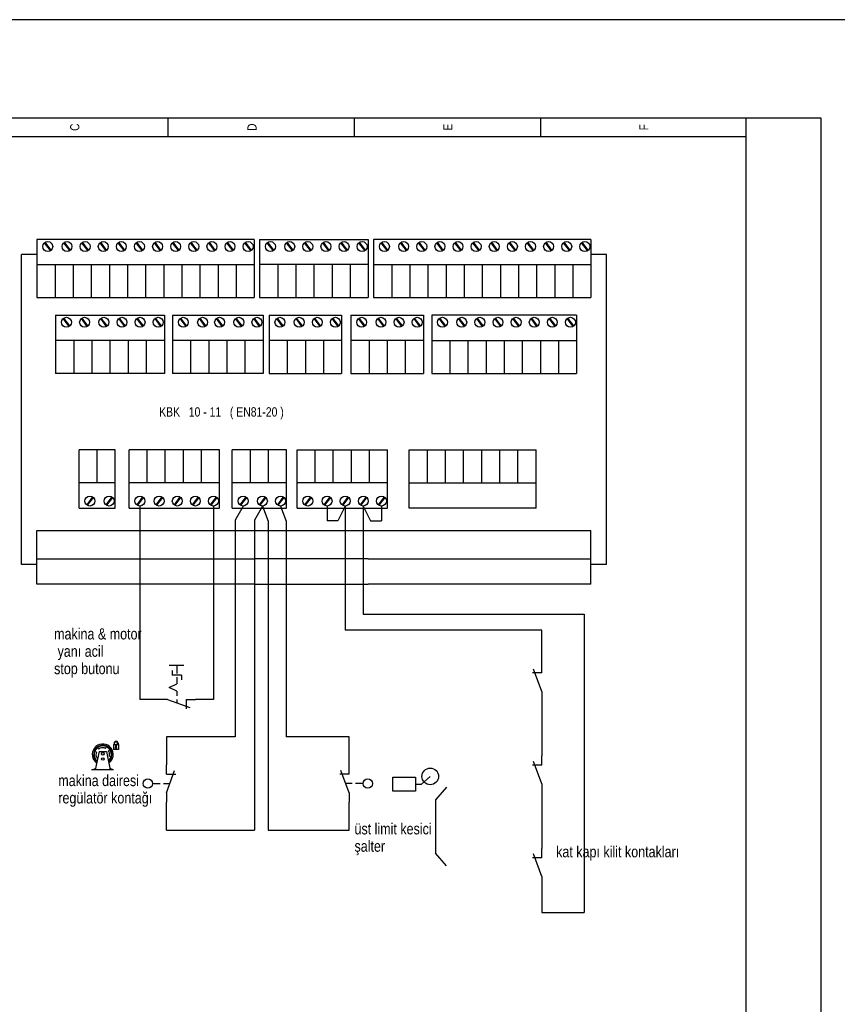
# Model space of a CAD drawing. Header units: centimetres. Extents: x 0 to 12476, y -30 to 2970.
# Tile 24 of 26: x 10666 to 11080, y 2471 to 2970. Entities that reach past the tile are written whole.
import ezdxf
from ezdxf.enums import TextEntityAlignment as Align

# ---------------------------------------------------------------- set-up
doc = ezdxf.new("R2010")
doc.units = ezdxf.units.CM
for name, color, linetype in [('ASN-CERCEVE', 7, 'CONTINUOUS'), ('ASN-ELEKTRIK', 3, 'CONTINUOUS'), ('ASN-ELEKTRIK-YAZI', 4, 'CONTINUOUS')]:
    doc.layers.add(name, color=color, linetype=linetype)
doc.styles.get("Standard").update_dxf_attribs({"font": 'arial.ttf', "width": 0.8})

msp = doc.modelspace()

# ---------------------------------------------------------------- linework, layer by layer
at = {"layer": 'ASN-CERCEVE'}
for points in [[(0, 0), (12475.76, 0), (12475.76, 2970), (0, 2970)], [(100, 0), (12450.76, 0), (12450.76, 2970), (100, 2970)]]:
    msp.add_lwpolyline(points, close=True, dxfattribs=at)
at = {"layer": 'ASN-ELEKTRIK'}
for p, q in [((10404.96, 2920.2), (11071.71, 2920.2)), ((10740.7, 2920.2), (10740.7, 2910.74)), ((10835.28, 2910.74), (10835.28, 2920.2)), ((10929.85, 2910.74), (10929.85, 2920.2)), ((11033.88, 1974.44), (11033.88, 2920.2)), ((11071.71, 2920.2), (11071.71, 1974.44)), ((10404.96, 2910.74), (11033.88, 2910.74)), ((10674.4, 2858.58), (10674.4, 2829.05)), ((10784.57, 2858.58), (10674.4, 2858.58)), ((10681.25, 2852.86), (10678.26, 2856.89)), ((10681.25, 2852.86), (10678.26, 2856.89)), ((10681.56, 2853.1), (10678.59, 2857.12)), ((10681.56, 2853.1), (10678.59, 2857.12)), ((10691.02, 2852.86), (10688.03, 2856.89)), ((10691.02, 2852.86), (10688.03, 2856.89)), ((10691.33, 2853.1), (10688.36, 2857.12)), ((10691.33, 2853.1), (10688.36, 2857.12)), ((10700.2, 2852.86), (10697.22, 2856.89)), ((10700.2, 2852.86), (10697.22, 2856.89)), ((10700.51, 2853.1), (10697.54, 2857.12)), ((10700.51, 2853.1), (10697.54, 2857.12)), ((10709.38, 2852.86), (10706.4, 2856.89)), ((10709.38, 2852.86), (10706.4, 2856.89)), ((10709.69, 2853.1), (10706.72, 2857.12)), ((10709.69, 2853.1), (10706.72, 2857.12)), ((10718.56, 2852.86), (10715.58, 2856.89)), ((10718.56, 2852.86), (10715.58, 2856.89)), ((10718.88, 2853.1), (10715.9, 2857.12)), ((10718.88, 2853.1), (10715.9, 2857.12)), ((10727.74, 2852.86), (10724.76, 2856.89)), ((10727.74, 2852.86), (10724.76, 2856.89)), ((10728.06, 2853.1), (10725.08, 2857.12)), ((10728.06, 2853.1), (10725.08, 2857.12)), ((10736.92, 2852.86), (10733.94, 2856.89)), ((10736.92, 2852.86), (10733.94, 2856.89)), ((10737.24, 2853.1), (10734.26, 2857.12)), ((10737.24, 2853.1), (10734.26, 2857.12)), ((10746.11, 2852.86), (10743.12, 2856.89)), ((10746.11, 2852.86), (10743.12, 2856.89)), ((10746.42, 2853.1), (10743.44, 2857.12)), ((10746.42, 2853.1), (10743.44, 2857.12)), ((10755.29, 2852.86), (10752.3, 2856.89)), ((10755.29, 2852.86), (10752.3, 2856.89)), ((10755.6, 2853.1), (10752.62, 2857.12)), ((10755.6, 2853.1), (10752.62, 2857.12)), ((10764.47, 2852.86), (10761.48, 2856.89)), ((10764.47, 2852.86), (10761.48, 2856.89)), ((10764.78, 2853.1), (10761.8, 2857.12)), ((10764.78, 2853.1), (10761.8, 2857.12)), ((10773.65, 2852.86), (10770.66, 2856.89)), ((10773.65, 2852.86), (10770.66, 2856.89)), ((10773.96, 2853.1), (10770.98, 2857.12)), ((10773.96, 2853.1), (10770.98, 2857.12)), ((10782.83, 2852.86), (10779.84, 2856.89)), ((10782.83, 2852.86), (10779.84, 2856.89)), ((10783.14, 2853.1), (10780.17, 2857.12)), ((10783.14, 2853.1), (10780.17, 2857.12)), ((10784.57, 2858.58), (10784.57, 2829.05)), ((10787.27, 2858.58), (10787.27, 2829.05)), ((10787.27, 2858.58), (10842.36, 2858.58)), ((10794.12, 2852.86), (10791.14, 2856.89)), ((10794.12, 2852.86), (10791.14, 2856.89)), ((10794.43, 2853.1), (10791.46, 2857.12)), ((10794.43, 2853.1), (10791.46, 2857.12)), ((10803.89, 2852.86), (10800.91, 2856.89)), ((10803.89, 2852.86), (10800.91, 2856.89)), ((10804.2, 2853.1), (10801.23, 2857.12)), ((10804.2, 2853.1), (10801.23, 2857.12)), ((10813.07, 2852.86), (10810.09, 2856.89)), ((10813.07, 2852.86), (10810.09, 2856.89)), ((10813.38, 2853.1), (10810.41, 2857.12)), ((10813.38, 2853.1), (10810.41, 2857.12)), ((10822.25, 2852.86), (10819.27, 2856.89)), ((10822.25, 2852.86), (10819.27, 2856.89)), ((10822.57, 2853.1), (10819.59, 2857.12)), ((10822.57, 2853.1), (10819.59, 2857.12)), ((10831.43, 2852.86), (10828.45, 2856.89)), ((10831.43, 2852.86), (10828.45, 2856.89)), ((10831.75, 2853.1), (10828.77, 2857.12)), ((10831.75, 2853.1), (10828.77, 2857.12)), ((10840.61, 2852.86), (10837.63, 2856.89)), ((10840.61, 2852.86), (10837.63, 2856.89)), ((10840.93, 2853.1), (10837.95, 2857.12)), ((10840.93, 2853.1), (10837.95, 2857.12)), ((10842.36, 2858.58), (10842.36, 2829.05)), ((10842.36, 2858.58), (10842.36, 2829.05)), ((10845.06, 2858.58), (10845.06, 2829.05)), ((10955.23, 2858.58), (10845.06, 2858.58)), ((10851.91, 2852.86), (10848.92, 2856.89)), ((10851.91, 2852.86), (10848.92, 2856.89)), ((10852.22, 2853.1), (10849.24, 2857.12)), ((10852.22, 2853.1), (10849.24, 2857.12)), ((10861.68, 2852.86), (10858.69, 2856.89)), ((10861.68, 2852.86), (10858.69, 2856.89)), ((10861.99, 2853.1), (10859.01, 2857.12)), ((10861.99, 2853.1), (10859.01, 2857.12)), ((10870.86, 2852.86), (10867.87, 2856.89)), ((10870.86, 2852.86), (10867.87, 2856.89)), ((10871.17, 2853.1), (10868.19, 2857.12)), ((10871.17, 2853.1), (10868.19, 2857.12)), ((10880.04, 2852.86), (10877.05, 2856.89)), ((10880.04, 2852.86), (10877.05, 2856.89)), ((10880.35, 2853.1), (10877.37, 2857.12)), ((10880.35, 2853.1), (10877.37, 2857.12)), ((10889.22, 2852.86), (10886.23, 2856.89)), ((10889.22, 2852.86), (10886.23, 2856.89)), ((10889.53, 2853.1), (10886.56, 2857.12)), ((10889.53, 2853.1), (10886.56, 2857.12)), ((10898.4, 2852.86), (10895.41, 2856.89)), ((10898.4, 2852.86), (10895.41, 2856.89)), ((10898.71, 2853.1), (10895.74, 2857.12)), ((10898.71, 2853.1), (10895.74, 2857.12)), ((10907.58, 2852.86), (10904.59, 2856.89)), ((10907.58, 2852.86), (10904.59, 2856.89)), ((10907.89, 2853.1), (10904.92, 2857.12)), ((10907.89, 2853.1), (10904.92, 2857.12)), ((10916.76, 2852.86), (10913.78, 2856.89)), ((10916.76, 2852.86), (10913.78, 2856.89)), ((10917.07, 2853.1), (10914.1, 2857.12)), ((10917.07, 2853.1), (10914.1, 2857.12)), ((10925.94, 2852.86), (10922.96, 2856.89)), ((10925.94, 2852.86), (10922.96, 2856.89)), ((10926.25, 2853.1), (10923.28, 2857.12)), ((10926.25, 2853.1), (10923.28, 2857.12)), ((10935.12, 2852.86), (10932.14, 2856.89)), ((10935.12, 2852.86), (10932.14, 2856.89)), ((10935.44, 2853.1), (10932.46, 2857.12)), ((10935.44, 2853.1), (10932.46, 2857.12)), ((10944.3, 2852.86), (10941.32, 2856.89)), ((10944.3, 2852.86), (10941.32, 2856.89)), ((10944.62, 2853.1), (10941.64, 2857.12)), ((10944.62, 2853.1), (10941.64, 2857.12)), ((10953.48, 2852.86), (10950.5, 2856.89)), ((10953.48, 2852.86), (10950.5, 2856.89)), ((10953.8, 2853.1), (10950.82, 2857.12)), ((10953.8, 2853.1), (10950.82, 2857.12)), ((10955.23, 2858.58), (10955.23, 2829.05)), ((10666.51, 2693.61), (10666.51, 2850.96)), ((10674.4, 2850.96), (10666.51, 2850.96)), ((10963.11, 2850.96), (10955.23, 2850.96)), ((10963.11, 2693.61), (10963.11, 2850.96)), ((10674.4, 2845.78), (10784.57, 2845.78)), ((10683.58, 2845.78), (10683.58, 2829.05)), ((10692.76, 2845.78), (10692.76, 2829.05)), ((10692.76, 2845.78), (10692.76, 2829.05)), ((10701.94, 2845.78), (10701.94, 2829.05)), ((10701.94, 2845.78), (10701.94, 2829.05)), ((10711.12, 2845.78), (10711.12, 2829.05)), ((10711.12, 2845.78), (10711.12, 2829.05)), ((10720.3, 2845.78), (10720.3, 2829.05)), ((10720.3, 2845.78), (10720.3, 2829.05)), ((10729.49, 2845.78), (10729.49, 2829.05)), ((10729.49, 2845.78), (10729.49, 2829.05)), ((10738.67, 2845.78), (10738.67, 2829.05)), ((10738.67, 2845.78), (10738.67, 2829.05)), ((10738.67, 2845.78), (10738.67, 2829.05)), ((10747.85, 2845.78), (10747.85, 2829.05)), ((10747.85, 2845.78), (10747.85, 2829.05)), ((10747.85, 2845.78), (10747.85, 2829.05)), ((10757.03, 2845.78), (10757.03, 2829.05)), ((10757.03, 2845.78), (10757.03, 2829.05)), ((10757.03, 2845.78), (10757.03, 2829.05)), ((10766.21, 2845.78), (10766.21, 2829.05)), ((10766.21, 2845.78), (10766.21, 2829.05)), ((10766.21, 2845.78), (10766.21, 2829.05)), ((10775.39, 2845.78), (10775.39, 2829.05)), ((10775.39, 2845.78), (10775.39, 2829.05)), ((10775.39, 2845.78), (10775.39, 2829.05)), ((10842.36, 2845.78), (10787.27, 2845.78)), ((10796.45, 2845.78), (10796.45, 2829.05)), ((10805.63, 2845.78), (10805.63, 2829.05)), ((10805.63, 2845.78), (10805.63, 2829.05)), ((10814.81, 2845.78), (10814.81, 2829.05)), ((10814.81, 2845.78), (10814.81, 2829.05)), ((10823.99, 2845.78), (10823.99, 2829.05)), ((10823.99, 2845.78), (10823.99, 2829.05)), ((10833.17, 2845.78), (10833.17, 2829.05)), ((10833.17, 2845.78), (10833.17, 2829.05)), ((10845.06, 2845.78), (10955.23, 2845.78)), ((10854.24, 2845.78), (10854.24, 2829.05)), ((10863.42, 2845.78), (10863.42, 2829.05)), ((10863.42, 2845.78), (10863.42, 2829.05)), ((10872.6, 2845.78), (10872.6, 2829.05)), ((10872.6, 2845.78), (10872.6, 2829.05)), ((10881.78, 2845.78), (10881.78, 2829.05)), ((10881.78, 2845.78), (10881.78, 2829.05)), ((10890.96, 2845.78), (10890.96, 2829.05)), ((10890.96, 2845.78), (10890.96, 2829.05)), ((10900.14, 2845.78), (10900.14, 2829.05)), ((10900.14, 2845.78), (10900.14, 2829.05)), ((10909.32, 2845.78), (10909.32, 2829.05)), ((10909.32, 2845.78), (10909.32, 2829.05)), ((10909.32, 2845.78), (10909.32, 2829.05)), ((10918.5, 2845.78), (10918.5, 2829.05)), ((10918.5, 2845.78), (10918.5, 2829.05)), ((10918.5, 2845.78), (10918.5, 2829.05)), ((10927.68, 2845.78), (10927.68, 2829.05)), ((10927.68, 2845.78), (10927.68, 2829.05)), ((10927.68, 2845.78), (10927.68, 2829.05)), ((10936.86, 2845.78), (10936.86, 2829.05)), ((10936.86, 2845.78), (10936.86, 2829.05)), ((10936.86, 2845.78), (10936.86, 2829.05)), ((10946.05, 2845.78), (10946.05, 2829.05)), ((10946.05, 2845.78), (10946.05, 2829.05)), ((10946.05, 2845.78), (10946.05, 2829.05)), ((10674.4, 2829.05), (10784.57, 2829.05)), ((10787.27, 2829.05), (10842.36, 2829.05)), ((10845.06, 2829.05), (10955.23, 2829.05)), ((10683.88, 2820.15), (10738.97, 2820.15)), ((10683.88, 2820.15), (10683.88, 2790.63)), ((10690.73, 2814.44), (10687.75, 2818.47)), ((10690.73, 2814.44), (10687.75, 2818.47)), ((10691.04, 2814.68), (10688.07, 2818.69)), ((10691.04, 2814.68), (10688.07, 2818.69)), ((10699.91, 2814.44), (10696.93, 2818.47)), ((10699.91, 2814.44), (10696.93, 2818.47)), ((10700.22, 2814.68), (10697.25, 2818.69)), ((10700.22, 2814.68), (10697.25, 2818.69)), ((10709.68, 2814.44), (10706.7, 2818.47)), ((10709.68, 2814.44), (10706.7, 2818.47)), ((10709.99, 2814.68), (10707.02, 2818.69)), ((10709.99, 2814.68), (10707.02, 2818.69)), ((10718.86, 2814.44), (10715.88, 2818.47)), ((10718.86, 2814.44), (10715.88, 2818.47)), ((10719.17, 2814.68), (10716.2, 2818.69)), ((10719.17, 2814.68), (10716.2, 2818.69)), ((10728.04, 2814.44), (10725.06, 2818.47)), ((10728.04, 2814.44), (10725.06, 2818.47)), ((10728.36, 2814.68), (10725.38, 2818.69)), ((10728.36, 2814.68), (10725.38, 2818.69)), ((10737.22, 2814.44), (10734.24, 2818.47)), ((10737.22, 2814.44), (10734.24, 2818.47)), ((10737.54, 2814.68), (10734.56, 2818.69)), ((10737.54, 2814.68), (10734.56, 2818.69)), ((10738.97, 2820.15), (10738.97, 2790.63)), ((10738.97, 2820.15), (10738.97, 2790.63)), ((10743.12, 2820.15), (10789.02, 2820.15)), ((10743.12, 2820.15), (10743.12, 2790.63)), ((10749.97, 2814.44), (10746.98, 2818.47)), ((10749.97, 2814.44), (10746.98, 2818.47)), ((10750.28, 2814.68), (10747.31, 2818.69)), ((10750.28, 2814.68), (10747.31, 2818.69)), ((10759.74, 2814.44), (10756.75, 2818.47)), ((10759.74, 2814.44), (10756.75, 2818.47)), ((10760.05, 2814.68), (10757.08, 2818.69)), ((10760.05, 2814.68), (10757.08, 2818.69)), ((10768.33, 2814.44), (10765.35, 2818.47)), ((10768.33, 2814.44), (10765.35, 2818.47)), ((10768.64, 2814.68), (10765.67, 2818.69)), ((10768.64, 2814.68), (10765.67, 2818.69)), ((10778.1, 2814.44), (10775.12, 2818.47)), ((10778.1, 2814.44), (10775.12, 2818.47)), ((10778.41, 2814.68), (10775.44, 2818.69)), ((10778.41, 2814.68), (10775.44, 2818.69)), ((10787.28, 2814.44), (10784.3, 2818.47)), ((10787.28, 2814.44), (10784.3, 2818.47)), ((10787.59, 2814.68), (10784.62, 2818.69)), ((10787.59, 2814.68), (10784.62, 2818.69)), ((10789.02, 2820.15), (10789.02, 2790.63)), ((10789.02, 2820.15), (10789.02, 2790.63)), ((10792.08, 2820.15), (10792.08, 2790.63)), ((10792.08, 2820.15), (10828.81, 2820.15)), ((10798.93, 2814.44), (10795.95, 2818.47)), ((10798.93, 2814.44), (10795.95, 2818.47)), ((10799.25, 2814.68), (10796.27, 2818.69)), ((10799.25, 2814.68), (10796.27, 2818.69)), ((10808.7, 2814.44), (10805.72, 2818.47)), ((10808.7, 2814.44), (10805.72, 2818.47)), ((10809.02, 2814.68), (10806.04, 2818.69)), ((10809.02, 2814.68), (10806.04, 2818.69)), ((10817.89, 2814.44), (10814.9, 2818.47)), ((10817.89, 2814.44), (10814.9, 2818.47)), ((10818.2, 2814.68), (10815.22, 2818.69)), ((10818.2, 2814.68), (10815.22, 2818.69)), ((10827.07, 2814.44), (10824.08, 2818.47)), ((10827.07, 2814.44), (10824.08, 2818.47)), ((10827.38, 2814.68), (10824.4, 2818.69)), ((10827.38, 2814.68), (10824.4, 2818.69)), ((10828.81, 2820.15), (10828.81, 2790.63)), ((10828.81, 2820.15), (10828.81, 2790.63)), ((10833.53, 2820.15), (10833.53, 2790.63)), ((10833.53, 2820.15), (10870.25, 2820.15)), ((10840.38, 2814.44), (10837.39, 2818.47)), ((10840.38, 2814.44), (10837.39, 2818.47)), ((10840.69, 2814.68), (10837.72, 2818.69)), ((10840.69, 2814.68), (10837.72, 2818.69)), ((10850.15, 2814.44), (10847.16, 2818.47)), ((10850.15, 2814.44), (10847.16, 2818.47)), ((10850.46, 2814.68), (10847.49, 2818.69)), ((10850.46, 2814.68), (10847.49, 2818.69)), ((10859.33, 2814.44), (10856.34, 2818.47)), ((10859.33, 2814.44), (10856.34, 2818.47)), ((10859.64, 2814.68), (10856.67, 2818.69)), ((10859.64, 2814.68), (10856.67, 2818.69)), ((10868.51, 2814.44), (10865.53, 2818.47)), ((10868.51, 2814.44), (10865.53, 2818.47)), ((10868.82, 2814.68), (10865.85, 2818.69)), ((10868.82, 2814.68), (10865.85, 2818.69)), ((10870.25, 2820.15), (10870.25, 2790.63)), ((10870.25, 2820.15), (10870.25, 2790.63)), ((10874.49, 2820.15), (10874.49, 2790.63)), ((10947.94, 2820.15), (10874.49, 2820.15)), ((10881.34, 2814.44), (10878.35, 2818.47)), ((10881.34, 2814.44), (10878.35, 2818.47)), ((10881.65, 2814.68), (10878.68, 2818.69)), ((10881.65, 2814.68), (10878.68, 2818.69)), ((10891.11, 2814.44), (10888.12, 2818.47)), ((10891.11, 2814.44), (10888.12, 2818.47)), ((10891.42, 2814.68), (10888.45, 2818.69)), ((10891.42, 2814.68), (10888.45, 2818.69)), ((10900.29, 2814.44), (10897.3, 2818.47)), ((10900.29, 2814.44), (10897.3, 2818.47)), ((10900.6, 2814.68), (10897.63, 2818.69)), ((10900.6, 2814.68), (10897.63, 2818.69)), ((10909.47, 2814.44), (10906.48, 2818.47)), ((10909.47, 2814.44), (10906.48, 2818.47)), ((10909.78, 2814.68), (10906.81, 2818.69)), ((10909.78, 2814.68), (10906.81, 2818.69)), ((10918.65, 2814.44), (10915.67, 2818.47)), ((10918.65, 2814.44), (10915.67, 2818.47)), ((10918.96, 2814.68), (10915.99, 2818.69)), ((10918.96, 2814.68), (10915.99, 2818.69)), ((10927.83, 2814.44), (10924.85, 2818.47)), ((10927.83, 2814.44), (10924.85, 2818.47)), ((10928.14, 2814.68), (10925.17, 2818.69)), ((10928.14, 2814.68), (10925.17, 2818.69)), ((10937.01, 2814.44), (10934.03, 2818.47)), ((10937.01, 2814.44), (10934.03, 2818.47)), ((10937.33, 2814.68), (10934.35, 2818.69)), ((10937.33, 2814.68), (10934.35, 2818.69)), ((10946.19, 2814.44), (10943.21, 2818.47)), ((10946.19, 2814.44), (10943.21, 2818.47)), ((10946.51, 2814.68), (10943.53, 2818.69)), ((10946.51, 2814.68), (10943.53, 2818.69)), ((10947.94, 2820.15), (10947.94, 2790.63)), ((10738.97, 2807.35), (10683.88, 2807.35)), ((10693.06, 2807.35), (10693.06, 2790.63)), ((10693.06, 2807.35), (10693.06, 2790.63)), ((10702.24, 2807.35), (10702.24, 2790.63)), ((10711.42, 2807.35), (10711.42, 2790.63)), ((10711.42, 2807.35), (10711.42, 2790.63)), ((10720.6, 2807.35), (10720.6, 2790.63)), ((10720.6, 2807.35), (10720.6, 2790.63)), ((10729.78, 2807.35), (10729.78, 2790.63)), ((10729.78, 2807.35), (10729.78, 2790.63)), ((10789.02, 2807.35), (10743.12, 2807.35)), ((10752.3, 2807.35), (10752.3, 2790.63)), ((10761.48, 2807.35), (10761.48, 2790.63)), ((10761.48, 2807.35), (10761.48, 2790.63)), ((10761.48, 2807.35), (10761.48, 2790.63)), ((10770.66, 2807.35), (10770.66, 2790.63)), ((10779.84, 2807.35), (10779.84, 2790.63)), ((10779.84, 2807.35), (10779.84, 2790.63)), ((10828.81, 2807.35), (10792.08, 2807.35)), ((10801.27, 2807.35), (10801.27, 2790.63)), ((10810.45, 2807.35), (10810.45, 2790.63)), ((10810.45, 2807.35), (10810.45, 2790.63)), ((10819.63, 2807.35), (10819.63, 2790.63)), ((10819.63, 2807.35), (10819.63, 2790.63)), ((10870.25, 2807.35), (10833.53, 2807.35)), ((10842.71, 2807.35), (10842.71, 2790.63)), ((10851.89, 2807.35), (10851.89, 2790.63)), ((10851.89, 2807.35), (10851.89, 2790.63)), ((10861.07, 2807.35), (10861.07, 2790.63)), ((10861.07, 2807.35), (10861.07, 2790.63)), ((10874.49, 2807.35), (10947.94, 2807.35)), ((10883.67, 2807.35), (10883.67, 2790.63)), ((10892.85, 2807.35), (10892.85, 2790.63)), ((10892.85, 2807.35), (10892.85, 2790.63)), ((10902.03, 2807.35), (10902.03, 2790.63)), ((10902.03, 2807.35), (10902.03, 2790.63)), ((10911.21, 2807.35), (10911.21, 2790.63)), ((10911.21, 2807.35), (10911.21, 2790.63)), ((10920.39, 2807.35), (10920.39, 2790.63)), ((10920.39, 2807.35), (10920.39, 2790.63)), ((10929.57, 2807.35), (10929.57, 2790.63)), ((10929.57, 2807.35), (10929.57, 2790.63)), ((10938.75, 2807.35), (10938.75, 2790.63)), ((10738.97, 2790.63), (10683.88, 2790.63)), ((10789.02, 2790.63), (10743.12, 2790.63)), ((10792.08, 2790.63), (10828.81, 2790.63)), ((10833.53, 2790.63), (10870.25, 2790.63)), ((10874.49, 2790.63), (10947.94, 2790.63)), ((10695.74, 2722.25), (10695.74, 2751.77)), ((10714.1, 2751.77), (10695.74, 2751.77)), ((10704.92, 2735.05), (10704.92, 2751.77)), ((10714.1, 2722.25), (10714.1, 2751.77)), ((10714.1, 2722.25), (10714.1, 2751.77)), ((10721.09, 2722.25), (10721.09, 2751.77)), ((10767, 2751.77), (10721.09, 2751.77)), ((10730.27, 2735.05), (10730.27, 2751.77)), ((10739.46, 2735.05), (10739.46, 2751.77)), ((10739.46, 2735.05), (10739.46, 2751.77)), ((10748.64, 2735.05), (10748.64, 2751.77)), ((10748.64, 2735.05), (10748.64, 2751.77)), ((10757.82, 2735.05), (10757.82, 2751.77)), ((10757.82, 2735.05), (10757.82, 2751.77)), ((10767, 2722.25), (10767, 2751.77)), ((10767, 2722.25), (10767, 2751.77)), ((10773.43, 2722.25), (10773.43, 2751.77)), ((10800.97, 2751.77), (10773.43, 2751.77)), ((10782.61, 2735.05), (10782.61, 2751.77)), ((10791.79, 2735.05), (10791.79, 2751.77)), ((10791.79, 2735.05), (10791.79, 2751.77)), ((10800.97, 2722.25), (10800.97, 2751.77)), ((10800.97, 2722.25), (10800.97, 2751.77)), ((10806.23, 2722.25), (10806.23, 2751.77)), ((10806.23, 2751.77), (10852.13, 2751.77)), ((10815.41, 2735.05), (10815.41, 2751.77)), ((10824.59, 2735.05), (10824.59, 2751.77)), ((10824.59, 2735.05), (10824.59, 2751.77)), ((10833.77, 2735.05), (10833.77, 2751.77)), ((10833.77, 2735.05), (10833.77, 2751.77)), ((10842.95, 2735.05), (10842.95, 2751.77)), ((10842.95, 2735.05), (10842.95, 2751.77)), ((10852.13, 2722.25), (10852.13, 2751.77)), ((10852.13, 2722.25), (10852.13, 2751.77)), ((10863.11, 2722.25), (10863.11, 2751.77)), ((10863.11, 2751.77), (10927.38, 2751.77)), ((10872.29, 2735.05), (10872.29, 2751.77)), ((10881.47, 2735.05), (10881.47, 2751.77)), ((10881.47, 2735.05), (10881.47, 2751.77)), ((10890.65, 2735.05), (10890.65, 2751.77)), ((10890.65, 2735.05), (10890.65, 2751.77)), ((10899.84, 2735.05), (10899.84, 2751.77)), ((10899.84, 2735.05), (10899.84, 2751.77)), ((10909.02, 2735.05), (10909.02, 2751.77)), ((10909.02, 2735.05), (10909.02, 2751.77)), ((10918.2, 2735.05), (10918.2, 2751.77)), ((10918.2, 2735.05), (10918.2, 2751.77)), ((10927.38, 2722.25), (10927.38, 2751.77)), ((10714.1, 2735.05), (10695.74, 2735.05)), ((10767, 2735.05), (10721.09, 2735.05)), ((10800.97, 2735.05), (10773.43, 2735.05)), ((10852.13, 2735.05), (10806.23, 2735.05)), ((10863.11, 2735.05), (10927.38, 2735.05)), ((10702.59, 2727.96), (10699.6, 2723.93)), ((10702.59, 2727.96), (10699.6, 2723.93)), ((10702.9, 2727.72), (10699.92, 2723.71)), ((10702.9, 2727.72), (10699.92, 2723.71)), ((10712.36, 2727.96), (10709.37, 2723.93)), ((10712.36, 2727.96), (10709.37, 2723.93)), ((10712.67, 2727.72), (10709.69, 2723.71)), ((10712.67, 2727.72), (10709.69, 2723.71)), ((10727.94, 2727.96), (10724.96, 2723.93)), ((10727.94, 2727.96), (10724.96, 2723.93)), ((10728.26, 2727.72), (10725.28, 2723.71)), ((10728.26, 2727.72), (10725.28, 2723.71)), ((10737.71, 2727.96), (10734.73, 2723.93)), ((10737.71, 2727.96), (10734.73, 2723.93)), ((10738.03, 2727.72), (10735.05, 2723.71)), ((10738.03, 2727.72), (10735.05, 2723.71)), ((10746.9, 2727.96), (10743.91, 2723.93)), ((10746.9, 2727.96), (10743.91, 2723.93)), ((10747.21, 2727.72), (10744.23, 2723.71)), ((10747.21, 2727.72), (10744.23, 2723.71)), ((10756.08, 2727.96), (10753.09, 2723.93)), ((10756.08, 2727.96), (10753.09, 2723.93)), ((10756.39, 2727.72), (10753.41, 2723.71)), ((10756.39, 2727.72), (10753.41, 2723.71)), ((10765.26, 2727.96), (10762.27, 2723.93)), ((10765.26, 2727.96), (10762.27, 2723.93)), ((10765.57, 2727.72), (10762.59, 2723.71)), ((10765.57, 2727.72), (10762.59, 2723.71)), ((10780.28, 2727.96), (10777.3, 2723.93)), ((10780.28, 2727.96), (10777.3, 2723.93)), ((10780.6, 2727.72), (10777.62, 2723.71)), ((10780.6, 2727.72), (10777.62, 2723.71)), ((10790.05, 2727.96), (10787.07, 2723.93)), ((10790.05, 2727.96), (10787.07, 2723.93)), ((10790.37, 2727.72), (10787.39, 2723.71)), ((10790.37, 2727.72), (10787.39, 2723.71)), ((10799.23, 2727.96), (10796.25, 2723.93)), ((10799.23, 2727.96), (10796.25, 2723.93)), ((10799.55, 2727.72), (10796.57, 2723.71)), ((10799.55, 2727.72), (10796.57, 2723.71)), ((10813.08, 2727.96), (10810.09, 2723.93)), ((10813.08, 2727.96), (10810.09, 2723.93)), ((10813.39, 2727.72), (10810.41, 2723.71)), ((10813.39, 2727.72), (10810.41, 2723.71)), ((10822.85, 2727.96), (10819.86, 2723.93)), ((10822.85, 2727.96), (10819.86, 2723.93)), ((10823.16, 2727.72), (10820.18, 2723.71)), ((10823.16, 2727.72), (10820.18, 2723.71)), ((10832.03, 2727.96), (10829.04, 2723.93)), ((10832.03, 2727.96), (10829.04, 2723.93)), ((10832.34, 2727.72), (10829.37, 2723.71)), ((10832.34, 2727.72), (10829.37, 2723.71)), ((10841.21, 2727.96), (10838.22, 2723.93)), ((10841.21, 2727.96), (10838.22, 2723.93)), ((10841.52, 2727.72), (10838.55, 2723.71)), ((10841.52, 2727.72), (10838.55, 2723.71)), ((10850.39, 2727.96), (10847.41, 2723.93)), ((10850.39, 2727.96), (10847.41, 2723.93)), ((10850.7, 2727.72), (10847.73, 2723.71)), ((10850.7, 2727.72), (10847.73, 2723.71)), ((10695.74, 2722.25), (10714.1, 2722.25)), ((10721.09, 2722.25), (10767, 2722.25)), ((10726.57, 2723.35), (10726.57, 2625.21)), ((10763.88, 2723.35), (10763.88, 2625.21)), ((10773.43, 2722.25), (10800.97, 2722.25)), ((10778.91, 2723.35), (10774.83, 2716.16)), ((10788.68, 2723.35), (10784.6, 2716.16)), ((10788.68, 2723.35), (10791.61, 2715.62)), ((10797.86, 2723.35), (10800.8, 2715.62)), ((10806.23, 2722.25), (10852.13, 2722.25)), ((10821.47, 2723.35), (10821.47, 2715.86)), ((10830.65, 2723.35), (10826.95, 2715.86)), ((10830.65, 2723.35), (10830.65, 2660.33)), ((10839.83, 2723.35), (10839.83, 2668.53)), ((10839.83, 2723.35), (10843.54, 2715.86)), ((10849.02, 2723.35), (10849.02, 2715.86)), ((10927.38, 2722.25), (10863.11, 2722.25)), ((10774.83, 2716.16), (10774.83, 2606.21)), ((10784.6, 2716.16), (10784.6, 2558.95)), ((10791.61, 2715.62), (10791.61, 2558.95)), ((10800.8, 2715.62), (10800.8, 2606.21)), ((10826.95, 2715.86), (10821.47, 2715.86)), ((10843.54, 2715.86), (10849.02, 2715.86)), ((10674.4, 2683.73), (10674.4, 2710.88)), ((10674.4, 2710.88), (10784.57, 2710.88)), ((10784.57, 2710.88), (10842.36, 2710.88)), ((10842.36, 2710.88), (10955.23, 2710.88)), ((10955.23, 2683.73), (10955.23, 2710.88)), ((10674.4, 2693.61), (10666.51, 2693.61)), ((10674.4, 2696.53), (10784.57, 2696.53)), ((10842.36, 2696.53), (10784.57, 2696.53)), ((10842.36, 2696.53), (10955.23, 2696.53)), ((10963.11, 2693.61), (10955.23, 2693.61)), ((10784.57, 2683.73), (10674.4, 2683.73)), ((10784.57, 2683.73), (10842.36, 2683.73)), ((10955.23, 2683.73), (10842.36, 2683.73)), ((10839.83, 2668.53), (10951.83, 2668.53)), ((10951.83, 2668.53), (10951.83, 2517.26)), ((10930.26, 2660.33), (10830.65, 2660.33)), ((10930.26, 2643.48), (10930.26, 2660.33)), ((10741.36, 2642.63), (10748.93, 2642.63)), ((10745.22, 2642.61), (10745.22, 2638.45)), ((10930.26, 2638.75), (10930.26, 2643.48)), ((10742.86, 2639.87), (10742.86, 2637.51)), ((10747.59, 2637.51), (10742.86, 2637.51)), ((10747.59, 2637.51), (10747.59, 2635.14)), ((10930.26, 2638.75), (10925.53, 2638.75)), ((10930.26, 2629.3), (10926.13, 2640.65)), ((10741.44, 2631.36), (10745.22, 2633.25)), ((10745.22, 2636.56), (10745.22, 2633.25)), ((10745.22, 2629.47), (10741.44, 2631.36)), ((10745.22, 2629.47), (10745.22, 2627.1)), ((10930.26, 2629.3), (10930.26, 2624.57)), ((10735.77, 2625.21), (10726.57, 2625.21)), ((10740.5, 2625.21), (10735.77, 2625.21)), ((10740.5, 2625.21), (10751.85, 2621.08)), ((10745.22, 2625.21), (10745.22, 2623.51)), ((10749.95, 2625.21), (10754.68, 2625.21)), ((10749.95, 2625.21), (10749.95, 2620.48)), ((10763.88, 2625.21), (10754.68, 2625.21)), ((10930.26, 2624.57), (10930.26, 2596.59)), ((10713.25, 2602.38), (10715.71, 2602.38)), ((10713.25, 2602.38), (10713.25, 2599.92)), ((10713.49, 2602.99), (10713.49, 2602.38)), ((10713.68, 2602.38), (10713.68, 2602.99)), ((10715.28, 2602.38), (10715.28, 2602.99)), ((10715.48, 2602.99), (10715.48, 2602.38)), ((10715.71, 2602.38), (10715.71, 2599.92)), ((10774.83, 2606.21), (10740.06, 2606.21)), ((10740.06, 2606.21), (10740.06, 2592.04)), ((10832.63, 2606.21), (10800.8, 2606.21)), ((10832.63, 2592.04), (10832.63, 2606.21)), ((10704.53, 2598.51), (10703.65, 2598.84)), ((10705.88, 2598.92), (10703.93, 2589.5)), ((10705.72, 2600.09), (10705.08, 2600.79)), ((10705.88, 2598.92), (10709.62, 2598.92)), ((10709.18, 2600.45), (10709.57, 2601.3)), ((10709.62, 2598.92), (10711.57, 2589.5)), ((10710.59, 2599.26), (10711.34, 2599.82)), ((10715.71, 2599.92), (10713.25, 2599.92)), ((10714.13, 2600.48), (10714.35, 2601.44)), ((10714.13, 2600.48), (10714.84, 2600.48)), ((10714.84, 2600.48), (10714.61, 2601.44)), ((10710.47, 2594.8), (10710.97, 2594.37)), ((10711.09, 2596.52), (10711.94, 2596.08)), ((10740.06, 2587.31), (10740.06, 2592.04)), ((10832.63, 2587.31), (10832.63, 2592.04)), ((10930.26, 2591.87), (10925.53, 2591.87)), ((10930.26, 2582.41), (10926.13, 2593.76)), ((10930.26, 2591.87), (10930.26, 2596.59)), ((10702.27, 2589.5), (10704.09, 2590.3)), ((10713.24, 2589.5), (10702.27, 2589.5)), ((10713.24, 2589.5), (10711.41, 2590.3)), ((10740.06, 2577.86), (10744.19, 2589.2)), ((10740.06, 2587.31), (10744.79, 2587.31)), ((10832.63, 2587.31), (10827.9, 2587.31)), ((10832.63, 2577.86), (10828.5, 2589.2)), ((10732.97, 2582.58), (10736.86, 2582.58)), ((10738.55, 2582.58), (10741.78, 2582.58)), ((10834.14, 2582.58), (10830.91, 2582.58)), ((10839.72, 2582.58), (10835.83, 2582.58)), ((10854.86, 2585.87), (10866.27, 2585.87)), ((10854.86, 2578.68), (10854.86, 2585.87)), ((10866.27, 2585.87), (10866.27, 2578.68)), ((10866.27, 2582.27), (10869.3, 2582.27)), ((10869.3, 2582.27), (10873.76, 2586.24)), ((10930.26, 2582.41), (10930.26, 2577.68)), ((10740.06, 2577.86), (10740.06, 2573.13)), ((10832.63, 2577.86), (10832.63, 2573.13)), ((10866.27, 2578.68), (10854.86, 2578.68)), ((10881.99, 2580.79), (10876.36, 2574.28)), ((10930.26, 2577.68), (10930.26, 2549.7)), ((10740.06, 2558.95), (10740.06, 2573.13)), ((10832.63, 2558.95), (10832.63, 2573.13)), ((10876.36, 2574.28), (10876.36, 2547.28)), ((10740.06, 2558.95), (10784.6, 2558.95)), ((10791.61, 2558.95), (10832.63, 2558.95)), ((10881.99, 2540.78), (10876.36, 2547.28)), ((10930.26, 2535.52), (10926.13, 2546.87)), ((10930.26, 2544.98), (10930.26, 2549.7)), ((10930.26, 2544.98), (10925.53, 2544.98)), ((10930.26, 2535.52), (10930.26, 2530.79)), ((10930.26, 2530.79), (10930.26, 2517.26)), ((10930.26, 2517.26), (10951.83, 2517.26))]:
    msp.add_line(p, q, dxfattribs=at)
for points in [[(10710.85, 2592.99), (10711.66, 2593.7), (10712.3, 2594.56), (10712.77, 2595.52), (10713.03, 2596.56), (10713.07, 2597.64), (10712.9, 2598.7), (10712.52, 2599.7), (10711.95, 2600.61), (10711.21, 2601.38), (10710.33, 2601.99), (10709.34, 2602.41), (10708.29, 2602.63), (10707.21, 2602.63), (10706.16, 2602.41), (10705.18, 2601.99), (10704.29, 2601.38), (10703.55, 2600.61), (10702.98, 2599.7), (10702.6, 2598.7), (10702.43, 2597.64), (10702.48, 2596.56), (10702.74, 2595.52), (10703.2, 2594.56), (10703.85, 2593.7), (10704.65, 2592.99)], [(10710.69, 2593.75), (10711.36, 2594.42), (10711.87, 2595.21), (10712.22, 2596.09), (10712.38, 2597.03), (10712.34, 2597.97), (10712.11, 2598.89), (10711.7, 2599.74), (10711.13, 2600.5), (10710.42, 2601.12), (10709.59, 2601.58), (10708.69, 2601.86), (10707.75, 2601.96), (10706.81, 2601.86), (10705.91, 2601.58), (10705.08, 2601.12), (10704.37, 2600.5), (10703.8, 2599.74), (10703.39, 2598.89), (10703.16, 2597.97), (10703.13, 2597.03), (10703.28, 2596.09), (10703.63, 2595.21), (10704.14, 2594.42), (10704.81, 2593.75)], [(10715.48, 2602.99), (10715.46, 2603.2), (10715.39, 2603.4), (10715.29, 2603.58), (10715.15, 2603.73), (10714.98, 2603.86), (10714.79, 2603.94), (10714.59, 2603.98), (10714.38, 2603.98), (10714.17, 2603.94), (10713.98, 2603.86), (10713.82, 2603.73), (10713.68, 2603.58), (10713.57, 2603.4), (10713.51, 2603.2), (10713.49, 2602.99)], [(10715.28, 2602.99), (10715.26, 2603.16), (10715.21, 2603.32), (10715.13, 2603.47), (10715.01, 2603.59), (10714.88, 2603.69), (10714.73, 2603.75), (10714.56, 2603.79), (10714.39, 2603.79), (10714.23, 2603.75), (10714.08, 2603.68), (10713.94, 2603.58), (10713.83, 2603.46), (10713.75, 2603.31), (10713.7, 2603.15), (10713.68, 2602.99)], [(10714.61, 2601.44), (10714.66, 2601.47), (10714.7, 2601.51), (10714.72, 2601.56), (10714.74, 2601.61), (10714.75, 2601.66), (10714.75, 2601.72), (10714.74, 2601.77), (10714.71, 2601.82), (10714.68, 2601.86), (10714.64, 2601.9), (10714.59, 2601.92), (10714.54, 2601.94), (10714.48, 2601.95), (10714.43, 2601.94), (10714.38, 2601.92), (10714.33, 2601.9), (10714.29, 2601.86), (10714.25, 2601.82), (10714.23, 2601.77), (10714.22, 2601.72), (10714.21, 2601.66), (10714.22, 2601.61), (10714.24, 2601.56), (10714.27, 2601.51), (10714.31, 2601.47), (10714.35, 2601.44)], [(10710.63, 2594.04), (10711.23, 2594.68), (10711.69, 2595.44), (10711.99, 2596.26), (10712.12, 2597.14), (10712.07, 2598.01), (10711.84, 2598.87), (10711.45, 2599.66), (10710.91, 2600.35), (10710.24, 2600.92), (10709.47, 2601.35), (10708.63, 2601.61), (10707.75, 2601.7), (10706.87, 2601.61), (10706.03, 2601.35), (10705.26, 2600.92), (10704.59, 2600.35), (10704.05, 2599.66), (10703.66, 2598.87), (10703.43, 2598.01), (10703.38, 2597.14), (10703.51, 2596.26), (10703.81, 2595.44), (10704.27, 2594.68), (10704.87, 2594.04)], [(10704.53, 2598.51), (10704.35, 2597.82), (10704.32, 2597.1), (10704.44, 2596.4), (10704.71, 2595.74), (10705.1, 2595.15)], [(10709.18, 2600.45), (10708.49, 2600.68), (10707.76, 2600.76), (10707.04, 2600.69), (10706.35, 2600.46), (10705.72, 2600.09)], [(10711.09, 2596.52), (10711.18, 2597.23), (10711.13, 2597.94), (10710.93, 2598.63), (10710.59, 2599.26)]]:
    msp.add_lwpolyline(points, dxfattribs=at)
for centre, radius in [((10679.87, 2854.96), 2.51), ((10689.64, 2854.96), 2.51), ((10698.83, 2854.96), 2.51), ((10708.01, 2854.96), 2.51), ((10717.19, 2854.96), 2.51), ((10726.37, 2854.96), 2.51), ((10735.55, 2854.96), 2.51), ((10744.73, 2854.96), 2.51), ((10753.91, 2854.96), 2.51), ((10763.09, 2854.96), 2.51), ((10772.27, 2854.96), 2.51), ((10781.45, 2854.96), 2.51), ((10792.75, 2854.96), 2.51), ((10802.52, 2854.96), 2.51), ((10811.7, 2854.96), 2.51), ((10820.88, 2854.96), 2.51), ((10830.06, 2854.96), 2.51), ((10839.24, 2854.96), 2.51), ((10850.53, 2854.96), 2.51), ((10860.3, 2854.96), 2.51), ((10869.48, 2854.96), 2.51), ((10878.66, 2854.96), 2.51), ((10887.84, 2854.96), 2.51), ((10897.02, 2854.96), 2.51), ((10906.2, 2854.96), 2.51), ((10915.39, 2854.96), 2.51), ((10924.57, 2854.96), 2.51), ((10933.75, 2854.96), 2.51), ((10942.93, 2854.96), 2.51), ((10952.11, 2854.96), 2.51), ((10689.36, 2816.54), 2.51), ((10698.54, 2816.54), 2.51), ((10708.31, 2816.54), 2.51), ((10717.49, 2816.54), 2.51), ((10726.67, 2816.54), 2.51), ((10735.85, 2816.54), 2.51), ((10748.59, 2816.54), 2.51), ((10758.36, 2816.54), 2.51), ((10766.96, 2816.54), 2.51), ((10776.73, 2816.54), 2.51), ((10785.91, 2816.54), 2.51), ((10797.56, 2816.54), 2.51), ((10807.33, 2816.54), 2.51), ((10816.51, 2816.54), 2.51), ((10825.69, 2816.54), 2.51), ((10839, 2816.54), 2.51), ((10848.77, 2816.54), 2.51), ((10857.95, 2816.54), 2.51), ((10867.14, 2816.54), 2.51), ((10879.96, 2816.54), 2.51), ((10889.73, 2816.54), 2.51), ((10898.91, 2816.54), 2.51), ((10908.09, 2816.54), 2.51), ((10917.28, 2816.54), 2.51), ((10926.46, 2816.54), 2.51), ((10935.64, 2816.54), 2.51), ((10944.82, 2816.54), 2.51), ((10701.21, 2725.86), 2.51), ((10710.98, 2725.86), 2.51), ((10726.57, 2725.86), 2.51), ((10736.34, 2725.86), 2.51), ((10745.52, 2725.86), 2.51), ((10754.7, 2725.86), 2.51), ((10763.88, 2725.86), 2.51), ((10778.91, 2725.86), 2.51), ((10788.68, 2725.86), 2.51), ((10797.86, 2725.86), 2.51), ((10811.7, 2725.86), 2.51), ((10821.47, 2725.86), 2.51), ((10830.65, 2725.86), 2.51), ((10839.83, 2725.86), 2.51), ((10849.02, 2725.86), 2.51), ((10707.75, 2597.71), 0.667), ((10707.75, 2595.04), 0.667), ((10873.76, 2586.24), 4.23), ((10730.6, 2582.58), 2.36), ((10842.09, 2582.58), 2.36)]:
    msp.add_circle(centre, radius, dxfattribs=at)

# ---------------------------------------------------------------- texts
at = {"layer": 'ASN-ELEKTRIK-YAZI', "width": 0.8}
for s, p in [('C', (10695.87, 2915.47)), ('D', (10785.72, 2915.47)), ('E', (10885.02, 2915.47)), ('F', (10984.33, 2915.47))]:
    msp.add_text(s, height=4.63, rotation=90, dxfattribs=at).set_placement(p, align=Align.CENTER)
for s, height, p in [('KBK   10 - 11   ( EN81-20 )', 4.7288, (10736.36, 2773.44)), ('makina & motor', 5.6745, (10683.09, 2661.35)), ('^Iyanı acil', 5.6745, (10683.09, 2652.55)), ('stop butonu', 5.6745, (10683.09, 2643.75)), ('makina dairesi', 5.6745, (10685.22, 2586.96)), ('regülatör kontağı', 5.6745, (10685.22, 2578.17)), ('üst limit kesici', 5.6745, (10835.35, 2562.48)), ('şalter', 5.675, (10835.35, 2553.68)), ('kat kapı kilit kontakları', 5.6745, (10937.56, 2550.86))]:
    msp.add_text(s, height=height, dxfattribs=at).set_placement(p, align=Align.TOP_LEFT)

doc.saveas('drawing.dxf')
